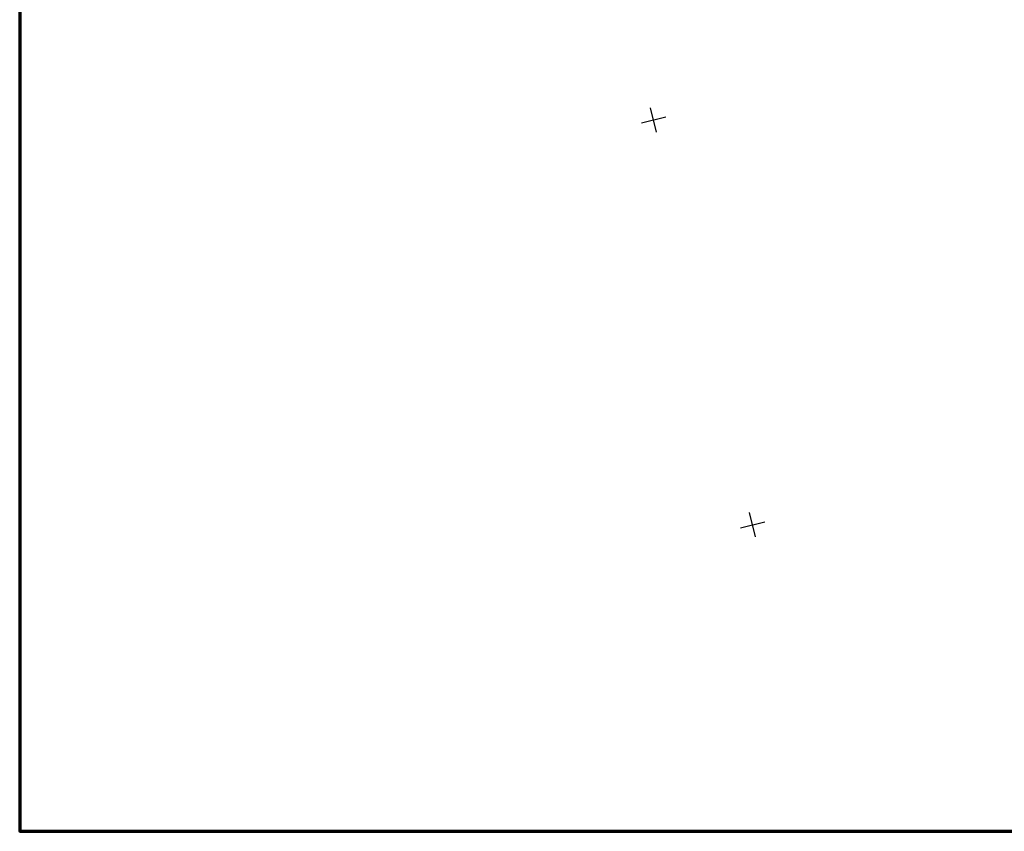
# Model space of a CAD drawing. Header units: millimetres. Extents: x -10 to 1169, y 1 to 1686.
# Tile 48 of 224: x 22 to 140, y 702 to 800. Entities that reach past the tile are written whole.
import ezdxf

# ---------------------------------------------------------------- set-up
doc = ezdxf.new("R2010")
doc.units = ezdxf.units.MM
doc.layers.add('COORDS', color=7, linetype='Continuous')
doc.layers.add('Листы', color=7, linetype='Continuous')

msp = doc.modelspace()

# ---------------------------------------------------------------- linework, layer by layer
at = {"layer": 'COORDS', "lineweight": -2}
for p, q in [((98.63855, 786.02851), (97.92635, 788.94275)), ((96.82534, 787.12953), (99.73957, 787.84173)), ((110.50854, 737.45791), (109.79634, 740.37214)), ((108.69532, 738.55893), (111.60956, 739.27113))]:
    msp.add_line(p, q, dxfattribs=at)
at = {"layer": 'Листы', "lineweight": 70, "ltscale": 200}
msp.add_lwpolyline([(1162.32147, 988.02195), (22.26761, 988.02195), (22.26761, 702.1419), (1162.32147, 702.1419)], close=True, dxfattribs=at)

doc.saveas('drawing.dxf')
